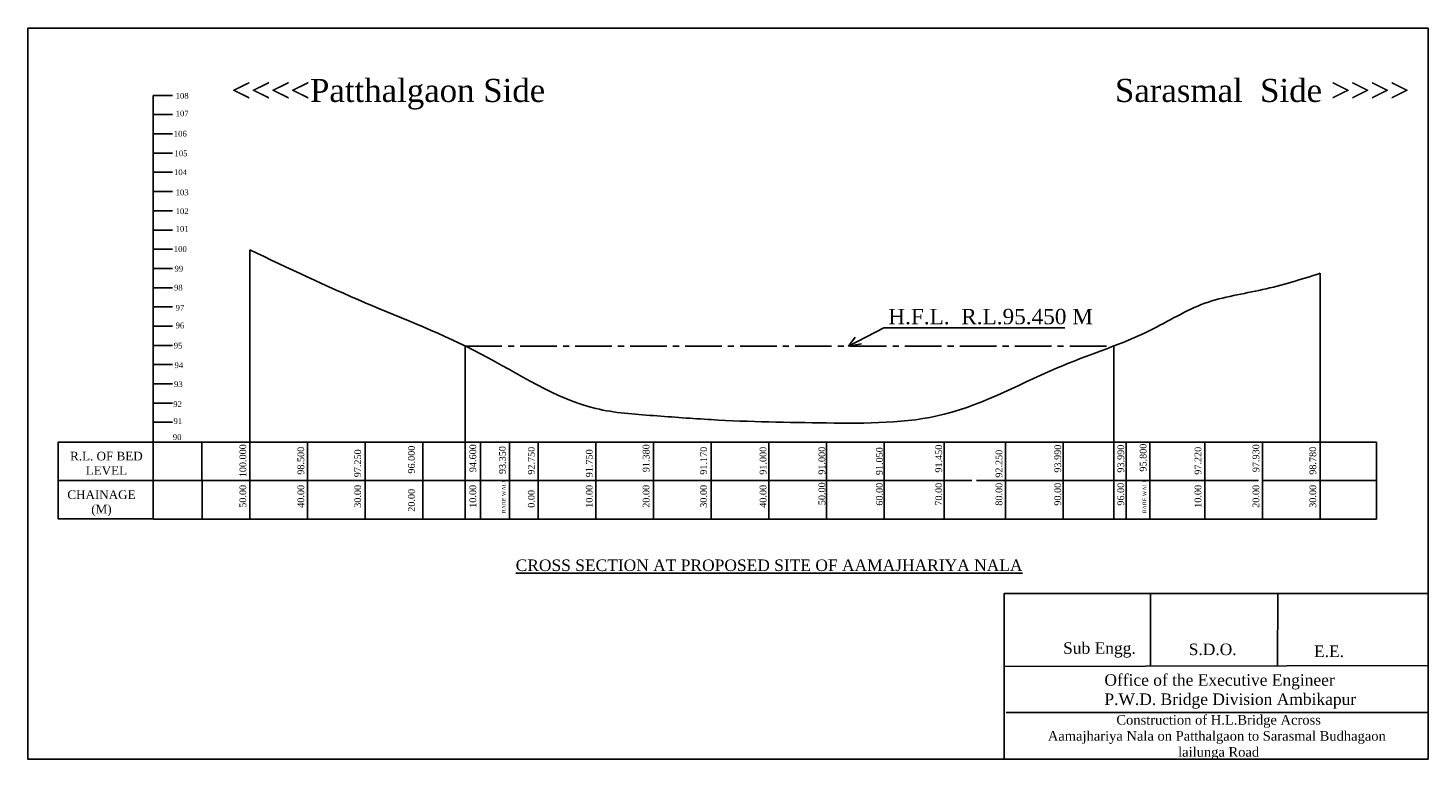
# Model space of a CAD drawing. Header units: inches. Extents: x 1633 to 2361, y -166 to 215.
import ezdxf

# ---------------------------------------------------------------- set-up
doc = ezdxf.new("R2010")
doc.units = ezdxf.units.IN
doc.header["$MEASUREMENT"] = 0
doc.linetypes.add('CENTER2', pattern=[28.575, 19.05, -3.175, 3.175, -3.175])
doc.styles.get("Standard").update_dxf_attribs({"font": 'times.ttf', "height": 2.7})

msp = doc.modelspace()

# ---------------------------------------------------------------- linework, layer by layer
at = {"color": 7}
for p, q in [((1697.77, 179.74), (1707.77, 179.74)), ((1697.77, 169.74), (1707.77, 169.74)), ((1697.77, 169.74), (1707.77, 169.74)), ((1697.77, 159.74), (1707.77, 159.74)), ((1697.77, 149.74), (1707.77, 149.74)), ((1697.77, 139.74), (1707.77, 139.74)), ((1697.77, 129.74), (1707.77, 129.74)), ((1697.77, 129.74), (1707.77, 129.74)), ((1697.77, 119.74), (1707.77, 119.74)), ((1697.77, 109.74), (1707.77, 109.74)), ((1697.77, 109.74), (1707.77, 109.74)), ((1697.77, 99.74), (1707.77, 99.74)), ((1697.77, 89.74), (1707.77, 89.74)), ((1697.77, 79.74), (1707.77, 79.74)), ((1697.77, 59.74), (1697.77, 69.74)), ((1697.77, 69.74), (1707.77, 69.74)), ((1697.77, 69.74), (1707.77, 69.74)), ((1697.77, 49.74), (1697.77, 59.74)), ((1697.77, 59.74), (1707.77, 59.74)), ((1697.77, 39.74), (1697.77, 49.74)), ((1697.77, 49.74), (1707.77, 49.74)), ((1697.77, 29.74), (1697.77, 39.74)), ((1697.77, 39.74), (1707.77, 39.74)), ((1697.77, 19.74), (1697.77, 29.74)), ((1697.77, 29.74), (1707.77, 29.74)), ((1697.77, 9.74), (1697.77, 19.74)), ((1697.77, 19.74), (1707.77, 19.74)), ((1697.77, 9.74), (1707.77, 9.74)), ((1679.91, -0.53), (1689.91, -0.53)), ((1900.61, -0.58), (1908.61, -0.58)), ((1918.61, -0.58), (1908.61, -0.58)), ((1918.61, -0.58), (1918.61, -0.58)), ((1697.77, -20.57), (1648.9, -20.57)), ((2216.4, -79.5), (2216.4, -117.01)), ((2282.6, -79.5), (2282.58, -116.87)), ((2360.77, -116.71), (2140.27, -117.16)), ((2157.24, -117.13), (2157.24, -117.13)), ((2360.44, -141.15), (2141.45, -141.09))]:
    msp.add_line(p, q, dxfattribs=at)
for p, q in [((1697.77, 129.74), (1697.77, 179.74)), ((1697.77, 119.74), (1697.77, 129.74)), ((1697.77, 109.74), (1697.77, 119.74)), ((1697.77, 69.74), (1697.77, 109.74)), ((1748.03, -0.58), (1748.03, 99.42)), ((2304.74, -0.58), (2304.74, 87.22)), ((2059.37, 49.42), (2077.69, 58.8)), ((2077.69, 58.8), (2171.84, 58.8)), ((2059.37, 49.42), (2062.83, 54.02)), ((1748.03, -0.58), (1748.03, 49.42)), ((2059.37, 49.42), (2066.11, 50.55)), ((1697.77, 9.74), (1697.77, -0.57)), ((1697.77, -0.57), (1697.77, -40.57)), ((1723.2, -0.57), (1697.77, -0.57)), ((1734.44, -0.58), (1716.5, -0.58)), ((1723.2, -0.57), (1723.12, -0.57)), ((1723.2, -40.57), (1723.16, -0.57)), ((1822.21, -0.58), (1734.44, -0.58)), ((1748.03, -0.57), (1748.03, -40.57)), ((1778.03, -0.57), (1778.03, -40.57)), ((1808.03, -0.57), (1808.03, -40.57)), ((1900.61, -0.58), (1822.21, -0.58)), ((1838.03, -0.58), (1822.21, -0.58)), ((1868.03, -0.58), (1838.03, -0.58)), ((1838.03, -0.58), (1838.03, -40.58)), ((1898.03, -0.58), (1868.03, -0.58)), ((1868.03, -0.58), (1868.03, -40.58)), ((1908.47, -0.58), (1878.47, -0.58)), ((1883.03, -40.58), (1883.03, -0.58)), ((1883.03, -0.58), (1883.03, -40.58)), ((1928.03, -0.58), (1898.03, -0.58)), ((1898.03, -0.58), (1898.03, -40.58)), ((1918.61, -0.58), (2131.89, -0.58)), ((1928.03, -0.58), (1928.03, -40.57)), ((1928.03, -0.58), (1958.03, -0.58)), ((1958.03, -0.58), (1958.03, -40.57)), ((1958.03, -0.58), (1988.03, -0.58)), ((1988.03, -0.58), (1988.03, -40.57)), ((1988.03, -0.58), (2018.03, -0.58)), ((2018.03, -0.58), (2018.03, -40.57)), ((2018.03, -0.58), (2048.03, -0.58)), ((2048.03, -0.58), (2048.03, -40.57)), ((2048.03, -0.58), (2078.03, -0.58)), ((2063.03, -0.58), (2078.03, -0.58)), ((2078.03, -0.58), (2078.03, -40.57)), ((2078.03, -0.58), (2096.03, -0.58)), ((2096.03, -0.58), (2111.03, -0.58)), ((2109.12, -0.58), (2109.12, -40.57)), ((2111.03, -0.58), (2126.03, -0.58)), ((2118.53, -0.58), (2111.03, -0.58)), ((2131.89, -0.58), (2272.67, -0.58)), ((2141.03, -0.58), (2141.03, -40.57)), ((2141.03, -0.58), (2141.03, -40.57)), ((2171.03, -0.58), (2171.03, -40.57)), ((2171.03, -0.58), (2171.03, -40.57)), ((2203.83, -0.58), (2203.83, -40.57)), ((2203.83, -0.58), (2203.83, -40.57)), ((2216.03, -0.58), (2216.03, -40.57)), ((2216.03, -0.58), (2216.03, -40.57)), ((2244.74, -0.57), (2244.74, -40.57)), ((2272.67, -0.58), (2318.95, -0.58)), ((2274.74, -0.57), (2274.74, -40.57)), ((2304.74, -0.57), (2304.74, -40.57)), ((2318.95, -0.58), (2333.96, -0.58)), ((2333.96, -20.57), (2333.96, -0.58)), ((1723.2, -20.57), (1697.77, -20.57)), ((1723.18, -20.57), (1822.21, -20.58)), ((1908.47, -20.58), (1822.21, -20.58)), ((1906.56, -20.57), (2123.57, -20.57)), ((2126.03, -20.57), (2272.67, -20.57)), ((2274.74, -20.57), (2333.96, -20.57)), ((2333.96, -20.57), (2333.96, -40.57)), ((1723.2, -40.57), (1697.77, -40.57)), ((1734.44, -40.57), (1723.2, -40.57)), ((1808.03, -40.57), (1734.44, -40.57)), ((1838.03, -40.58), (1808.03, -40.58)), ((1908.47, -40.58), (1822.21, -40.58)), ((1868.03, -40.58), (1838.03, -40.58)), ((1898.03, -40.58), (1868.03, -40.58)), ((1908.47, -40.57), (2217.19, -40.57)), ((2141.03, -40.57), (2171.03, -40.57)), ((2171.03, -40.57), (2201.03, -40.57)), ((2201.03, -40.57), (2231.03, -40.57)), ((2217.19, -40.57), (2272.67, -40.57)), ((2231.03, -40.57), (2261.03, -40.57)), ((2272.67, -40.57), (2318.95, -40.57)), ((2318.95, -40.57), (2333.96, -40.57))]:
    msp.add_line(p, q)
at = {"color": 5, "linetype": 'CENTER2'}
msp.add_line((1860.13, 49.42), (2197.45, 49.42), dxfattribs=at)
at = {"color": 1}
for p, q in [((1860.13, 49.42), (1860.13, -40.58)), ((2197.45, 49.42), (2197.45, -40.57))]:
    msp.add_line(p, q, dxfattribs=at)
for points in [[(2360.77, -165.44), (1632.7, -165.44), (1632.7, 214.78), (2360.77, 214.78)], [(2360.77, -165.44), (2140.27, -165.44), (2140.27, -79.32), (2360.77, -79.32)]]:
    msp.add_lwpolyline(points, close=True)
at = {"color": 7}
msp.add_lwpolyline([(1697.77, -0.53), (1648.46, -0.53), (1648.46, -40.53), (1697.77, -40.53)], close=True, dxfattribs=at)
msp.add_spline([(1748.03, 99.42), (1808.03, 71.92), (1868.03, 45.42), (1928.03, 16.92), (1958.03, 13.22), (1988.03, 11.12), (2048.03, 9.42), (2109.12, 13.92), (2171.03, 39.32), (2216.03, 57.42), (2244.74, 71.62), (2274.74, 78.73), (2304.74, 87.22)], degree=3)

# ---------------------------------------------------------------- texts
for s, insert, char_height, attachment_point in [('<<<<Patthalgaon Side', (1738.46, 188.32), 12, 1), ('Sarasmal  Side >>>>', (2197.96, 188.32), 12, 1), ('108', (1709.45, 181), 3, 1), ('107', (1709.45, 171.83), 3, 1), ('106', (1708.49, 161.32), 3, 1), ('105 ', (1708.87, 151.12), 3, 1), ('104', (1708.62, 141.29), 3, 1), ('103', (1709.45, 130.79), 3, 1), ('102', (1709.45, 121), 3, 1), ('101', (1709.45, 111.83), 3, 1), ('100 ', (1708.49, 101.32), 3, 1), ('99  ', (1708.87, 91.12), 3, 1), ('98', (1708.62, 81.29), 3, 1), ('97', (1709.45, 70.79), 3, 1), ('H.F.L.  R.L.95.450 M', (2080.1, 68.73), 8, 1), ('96', (1709.45, 61.63), 3, 1), ('95  ', (1708.49, 51.11), 3, 1), ('94  ', (1708.87, 40.92), 3, 1), ('93', (1708.62, 31.08), 3, 1), ('92', (1708.22, 20.72), 3, 1), ('91', (1708.35, 11.88), 3, 1), ('90', (1708, 3.51), 3, 1), ('R.L. OF BED \\PLEVEL', (1673.47, -5.57), 4.5, 2), ('CHAINAGE \\P(M)', (1670.91, -25.64), 4.5, 2), ('Sub Engg.', (2171.02, -104.65), 6, 1), ('S.D.O.', (2236.32, -105.31), 6, 1), (' Construction of H.L.Bridge Across\\PAamajhariya Nala on Patthalgaon to Sarasmal Budhagaon\\P lailunga Road', (2250.94, -142.49), 5, 2)]:
    msp.add_mtext(s, dxfattribs=dict(at, insert=insert, char_height=char_height, attachment_point=attachment_point))
at = {"color": 7, "char_height": 3.5, "attachment_point": 1, "rotation": 90}
for s, insert in [('50.00   100.000', (1742.68, -34.7)), ('40.00    98.500', (1772.82, -34.7)), ('30.00   97.250', (1802.4, -34.7)), ('20.00      96.000', (1830.37, -36.76)), ('10.00     94.600', (1862.27, -34.7)), ('{\\H0.5714x;RARE WALL}  93.350', (1877.68, -37.56)), ('0.00      92.750', (1892.68, -34.7)), ('10.00   91.750', (1922.82, -34.7)), ('20.00     91.380', (1952.4, -34.7)), ('30.00    91.170', (1982.27, -34.7)), ('40.00    91.000', (2013.22, -34.7)), ('50.00   91.000', (2043.78, -33.37)), ('60.00   91.050', (2073.73, -33.6)), ('70.00    91.450', (2104.57, -33.6)), ('80.00  92.250', (2135.88, -33.6)), ('90.00    93.990', (2166.46, -33.6)), ('96.00    93.990', (2199.25, -33.6)), ('{\\H0.5714x;RARE WALL}   95.800', (2210.86, -37.59)), ('10.00    97.220', (2239.39, -34.7)), ('20.00     97.930', (2269.53, -34.7)), ('30.00    98.780', (2299.11, -34.7))]:
    msp.add_mtext(s, dxfattribs=dict(at, insert=insert))
at = {"color": 7, "linetype": 'CENTER2', "insert": (1886.31, -61.59), "char_height": 6, "attachment_point": 1}
msp.add_mtext('{\\LCROSS SECTION AT PROPOSED SITE OF AAMAJHARIYA NALA}', dxfattribs=at)
at = {"color": 7, "char_height": 6, "attachment_point": 1}
for s, insert, width in [('E.E.', (2301.48, -106.31), 0.9965), ('Office of the Executive Engineer\\PP.W.D. Bridge Division Ambikapur', (2192.48, -121.24), 136.85)]:
    msp.add_mtext(s, dxfattribs=dict(at, insert=insert, width=width))

doc.saveas('drawing.dxf')
